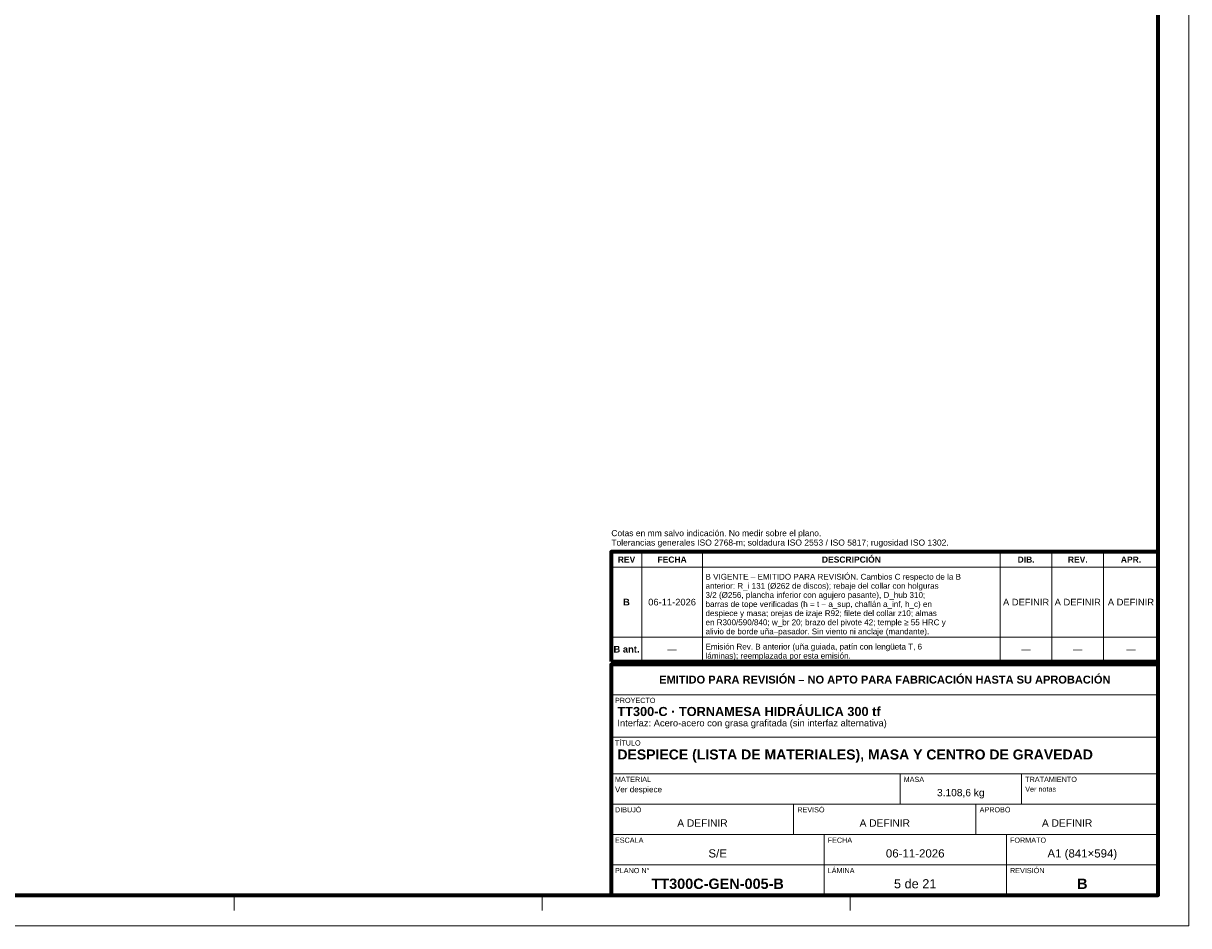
# Model space of a CAD drawing. Header units: millimetres. Extents: x 0 to 841, y 0 to 594.
# Tile 4 of 5: x 458 to 841, y 0 to 297. Entities that reach past the tile are written whole.
import ezdxf
from ezdxf.enums import TextEntityAlignment as Align

# ---------------------------------------------------------------- set-up
doc = ezdxf.new("R2010")
doc.units = ezdxf.units.MM
for name, color, linetype, lineweight in [('FINA', 7, 'CONTINUOUS', 18), ('MARCO', 7, 'CONTINUOUS', 70), ('TXT', 7, 'CONTINUOUS', 25)]:
    doc.layers.add(name, color=color, linetype=linetype, lineweight=lineweight)
doc.styles.add('STD', font='LiberationSans-Regular.ttf')
doc.styles.add('STDB', font='LiberationSans-Bold.ttf')

msp = doc.modelspace()

# ---------------------------------------------------------------- linework, layer by layer
at = {"layer": 'FINA'}
for p, q in [((661, 87), (661, 123)), ((681, 87), (681, 123)), ((779, 87), (779, 123)), ((796, 87), (796, 123)), ((813, 87), (813, 123)), ((651, 118), (831, 118)), ((651, 95), (831, 95)), ((651, 87), (831, 87)), ((651, 86), (831, 86)), ((651, 76), (831, 76)), ((651, 62), (831, 62)), ((651, 50), (831, 50)), ((746, 40), (746, 50)), ((786, 40), (786, 50)), ((651, 40), (831, 40)), ((711, 30), (711, 40)), ((771, 30), (771, 40)), ((651, 30), (831, 30)), ((721, 20), (721, 30)), ((781, 20), (781, 30)), ((651, 20), (831, 20)), ((721, 10), (721, 20)), ((781, 10), (781, 20)), ((526.875, 10), (526.875, 5)), ((628.25, 10), (628.25, 5)), ((729.625, 10), (729.625, 5))]:
    msp.add_line(p, q, dxfattribs=at)
msp.add_lwpolyline([(0, 0), (841, 0), (841, 594), (0, 594)], close=True, dxfattribs=at)
at = {"layer": 'MARCO'}
for points in [[(20, 10), (831, 10), (831, 584), (20, 584)], [(651, 87), (831, 87), (831, 123), (651, 123)], [(651, 10), (831, 10), (831, 86), (651, 86)]]:
    msp.add_lwpolyline(points, close=True, dxfattribs=at)

# ---------------------------------------------------------------- texts
at = {"layer": 'TXT', "style": 'STD'}
for s, p in [('Cotas en mm salvo indicación. No medir sobre el plano.', (651, 127.6)), ('Tolerancias generales ISO 2768-m; soldadura ISO 2553 / ISO 5817; rugosidad ISO 1302.', (651, 124.5))]:
    msp.add_text(s, height=2, dxfattribs=at).set_placement(p, align=Align.BOTTOM_LEFT)
at = {"layer": 'TXT'}
for s, height, style, p in [('REV', 2, 'STDB', (656, 120.5)), ('FECHA', 2, 'STDB', (671, 120.5)), ('DESCRIPCIÓN', 2, 'STDB', (730, 120.5)), ('DIB.', 2, 'STDB', (787.5, 120.5)), ('REV.', 2, 'STDB', (804.5, 120.5)), ('APR.', 2, 'STDB', (822, 120.5)), ('B', 2.2, 'STDB', (656, 106.5)), ('06-11-2026', 2.2, 'STD', (671, 106.5)), ('A DEFINIR', 2.2, 'STD', (787.5, 106.5)), ('A DEFINIR', 2.2, 'STD', (804.5, 106.5)), ('A DEFINIR', 2.2, 'STD', (822, 106.5)), ('B ant.', 2.2, 'STDB', (656, 91)), ('—', 2.2, 'STD', (671, 91)), ('—', 2.2, 'STD', (787.5, 91)), ('—', 2.2, 'STD', (804.5, 91)), ('—', 2.2, 'STD', (822, 91)), ('EMITIDO PARA REVISIÓN – NO APTO PARA FABRICACIÓN HASTA SU APROBACIÓN', 2.6, 'STDB', (741, 81)), ('3.108,6 kg', 2.4, 'STD', (766, 43.8)), ('A DEFINIR', 2.4, 'STD', (681, 33.8)), ('A DEFINIR', 2.4, 'STD', (741, 33.8)), ('A DEFINIR', 2.4, 'STD', (801, 33.8)), ('S/E', 2.7, 'STD', (686, 23.8)), ('06-11-2026', 2.7, 'STD', (751, 23.8)), ('A1 (841×594)', 2.7, 'STD', (806, 23.8)), ('TT300C-GEN-005-B', 3.4, 'STDB', (686, 13.8)), ('5 de 21', 3, 'STD', (751, 13.8)), ('B', 3.4, 'STDB', (806, 13.8))]:
    msp.add_text(s, height=height, dxfattribs=dict(at, style=style)).set_placement(p, align=Align.MIDDLE_CENTER)
for s, height, style, p in [('B VIGENTE – EMITIDO PARA REVISIÓN. Cambios C respecto de la B', 1.9, 'STD', (682, 115.8)), ('anterior: R_i 131 (Ø262 de discos); rebaje del collar con holguras', 1.9, 'STD', (682, 112.8)), ('3/2 (Ø256, plancha inferior con agujero pasante), D_hub 310;', 1.9, 'STD', (682, 109.8)), ('despiece y masa; orejas de izaje R92; filete del collar z10; almas', 1.9, 'STD', (682, 103.8)), ('barras de tope verificadas (h = t − a_sup, chaflán a_inf, h_c) en', 1.9, 'STD', (682, 106.8)), ('en R300/590/840; w_br 20; brazo del pivote 42; temple ≥ 55 HRC y', 1.9, 'STD', (682, 100.8)), ('alivio de borde uña–pasador. Sin viento ni anclaje (mandante).', 1.9, 'STD', (682, 97.8)), ('Emisión Rev. B anterior (uña guiada, patín con lengüeta T, 6', 1.9, 'STD', (682, 92.8)), ('láminas); reemplazada por esta emisión.', 1.9, 'STD', (682, 89.8)), ('PROYECTO', 1.7, 'STD', (652.2, 75)), ('TT300-C · TORNAMESA HIDRÁULICA 300 tf', 3, 'STDB', (653, 72)), ('Interfaz: Acero-acero con grasa grafitada (sin interfaz alternativa)', 2.2, 'STD', (653, 67.8)), ('TÍTULO', 1.7, 'STD', (652.2, 61)), ('DESPIECE (LISTA DE MATERIALES), MASA Y CENTRO DE GRAVEDAD', 3.3, 'STDB', (653, 58)), ('MATERIAL', 1.7, 'STD', (652.2, 49)), ('MASA', 1.7, 'STD', (747.2, 49)), ('TRATAMIENTO', 1.7, 'STD', (787.2, 49)), ('Ver despiece', 1.9, 'STD', (652.2, 45.8)), ('Ver notas', 1.7, 'STD', (787.2, 45.8)), ('DIBUJÓ', 1.7, 'STD', (652.2, 39)), ('REVISÓ', 1.7, 'STD', (712.2, 39)), ('APROBÓ', 1.7, 'STD', (772.2, 39)), ('ESCALA', 1.7, 'STD', (652.2, 29)), ('FECHA', 1.7, 'STD', (722.2, 29)), ('FORMATO', 1.7, 'STD', (782.2, 29)), ('LÁMINA', 1.7, 'STD', (722.2, 19)), ('REVISIÓN', 1.7, 'STD', (782.2, 19)), ('PLANO N°', 1.7, 'STD', (652.2, 19))]:
    msp.add_text(s, height=height, dxfattribs=dict(at, style=style)).set_placement(p, align=Align.TOP_LEFT)

doc.saveas('drawing.dxf')
